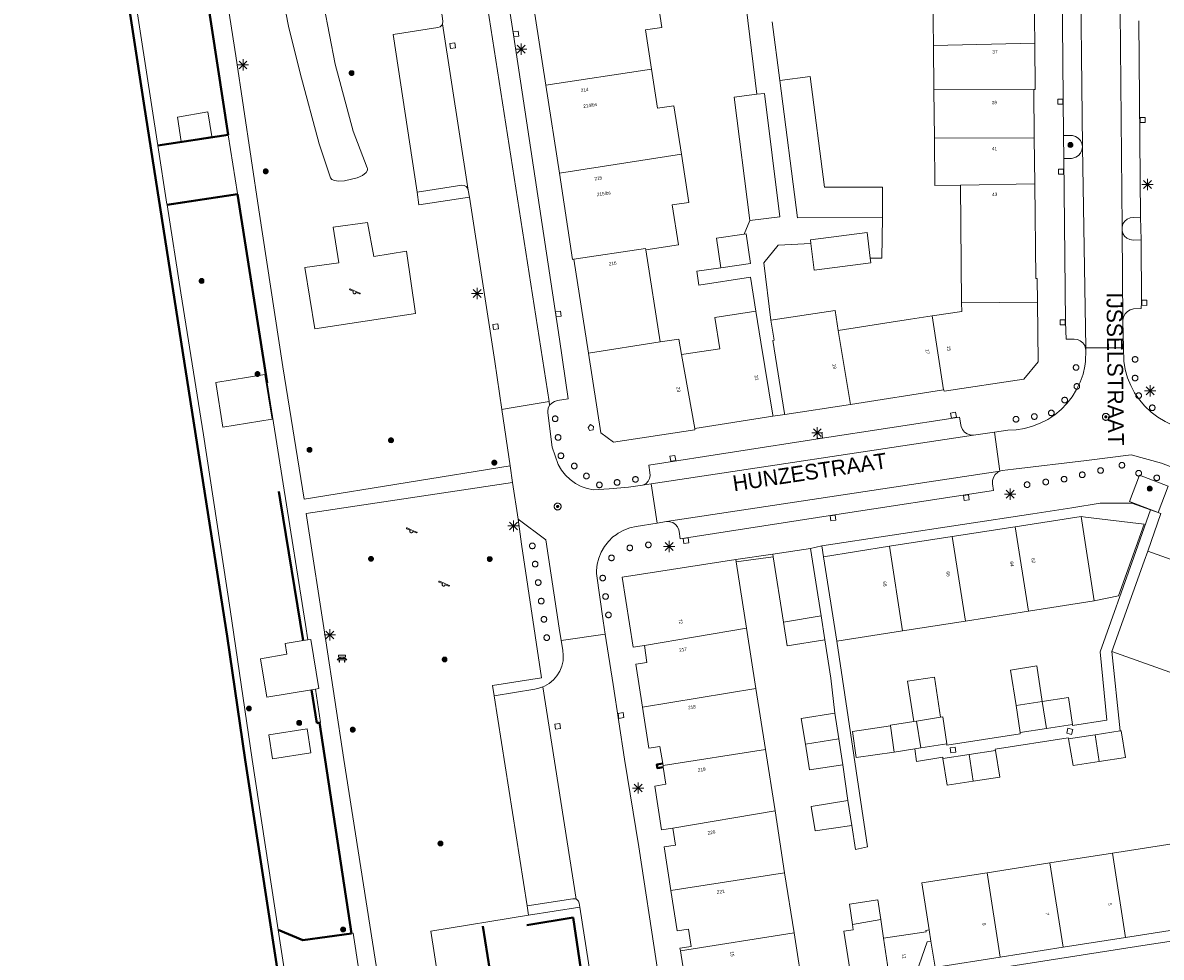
# Model space of a CAD drawing. Header units: metres. Extents: x 135779 to 137489, y 452643 to 455118.
# Tile 118 of 256: x 136074 to 136175, y 453581 to 453664. Entities that reach past the tile are written whole.
import ezdxf
from ezdxf.enums import TextEntityAlignment as Align

# ---------------------------------------------------------------- set-up
doc = ezdxf.new("R2010")
doc.units = ezdxf.units.M
doc.linetypes.add('DGN_Style_3', pattern=[78.572352, 56.123108, -22.449243])
doc.linetypes.add('DGN_Style_4', pattern=[89.853097, 44.898487, -22.449243, 0.056123, -22.449243])
for name, color, linetype, lineweight in [('KTop_BTD_Groenvoorziening', 62, 'Continuous', 13), ('KTop_BTD_Groenvoorziening_gras- en kruidachtigen', 62, 'Continuous', 13), ('KTop_NAR_Huisnummer (t)', 7, 'Continuous', 13), ('KTop_NAR_Huisnummer tijdelijk (t)', 7, 'Continuous', 13), ('KTop_OBW_Overig Plus', 1, 'Continuous', 13), ('KTop_ORL_Weg_Straatnaam (t)', 7, 'Continuous', 13), ('KTop_OTD_Open verharding', 15, 'Continuous', 13), ('KTop_PAL_Afsluitpaal', 222, 'Continuous', 13), ('KTop_PAL_Lichtmast', 40, 'Continuous', 13), ('KTop_PND_Grondvlaksituatie van BAG-pand [tachy]', 1, 'Continuous', 13), ('KTop_PND_Pandscheiding', 40, 'Continuous', 13), ('KTop_PUT_Brandkraan of -put', 1, 'Continuous', 13), ('KTop_PUT_Inspectie- of rioolput', 15, 'Continuous', 13), ('KTop_PUT_Kolk', 15, 'Continuous', 13), ('KTop_SHD_Damwand (l)', 1, 'Continuous', 40), ('KTop_SHD_Hek (l)', 15, 'DGN_Style_4', 40), ('KTop_SHD_Kademuur', 16, 'Continuous', 13), ('KTop_SHD_Muur', 15, 'Continuous', 13), ('KTop_SHD_Muur (l)', 15, 'Continuous', 40), ('KTop_STM_Bank', 40, 'Continuous', 13), ('KTop_STM_Speelvoorziening', 40, 'Continuous', 13), ('KTop_VGO_Boom', 92, 'Continuous', 13), ('KTop_VGO_Haag (l)', 92, 'DGN_Style_3', 40), ('KTop_WGD_Parkeervlak', 251, 'Continuous', 13), ('KTop_WGD_Rijbaan_Lokale weg', 251, 'Continuous', 13), ('KTop_WGD_Rijbaan_Lokale weg_verkeersdrempel', 40, 'Continuous', 13), ('KTop_WGD_Voetpad', 251, 'Continuous', 13), ('KTop_WGD_Voetpad_achterpad', 251, 'Continuous', 13)]:
    doc.layers.add(name, color=color, linetype=linetype, lineweight=lineweight)
doc.styles.add('Style-ROVU', font='ROVU.shx')
doc.styles.add('Style-ROVUCURSIEF', font='ROVUCURSIEF.shx')

# ---------------------------------------------------------------- blocks, each defined once
blk = doc.blocks.new('PAL_Lichtmast')
at = {"layer": 'KTop_PAL_Lichtmast'}
for p, q in [((-0.35, -0.35), (0.35, 0.35)), ((0.35, -0.35), (-0.35, 0.35)), ((0, -0.5), (0, 0.5)), ((-0.5, 0), (0.5, 0))]:
    blk.add_line(p, q, dxfattribs=at)
blk = doc.blocks.new('PAL_Afsluitpaal')
at = {"layer": 'KTop_PAL_Afsluitpaal', "flags": 128}
blk.add_lwpolyline([(0.25, 0), (0.25, 0.03), (0.24, 0.05), (0.24, 0.08), (0.23, 0.1), (0.22, 0.13), (0.2, 0.15), (0.19, 0.17), (0.17, 0.19), (0.15, 0.2), (0.12, 0.22), (0.1, 0.23), (0.08, 0.24), (0.05, 0.24), (0.03, 0.25), (0, 0.25), (-0.03, 0.25), (-0.05, 0.24), (-0.08, 0.24), (-0.1, 0.23), (-0.13, 0.22), (-0.15, 0.2), (-0.17, 0.19), (-0.19, 0.17), (-0.2, 0.15), (-0.22, 0.12), (-0.23, 0.1), (-0.24, 0.08), (-0.24, 0.05), (-0.25, 0.03), (-0.25, 0), (-0.25, -0.03), (-0.24, -0.05), (-0.24, -0.08), (-0.23, -0.1), (-0.22, -0.13), (-0.2, -0.15), (-0.19, -0.17), (-0.17, -0.19), (-0.15, -0.2), (-0.12, -0.22), (-0.1, -0.23), (-0.08, -0.24), (-0.05, -0.24), (-0.03, -0.25), (0, -0.25), (0.03, -0.25), (0.05, -0.24), (0.08, -0.24), (0.1, -0.23), (0.13, -0.22), (0.15, -0.2), (0.17, -0.19), (0.19, -0.17), (0.2, -0.15), (0.22, -0.12), (0.23, -0.1), (0.24, -0.08), (0.24, -0.05), (0.25, -0.03), (0.25, 0)], dxfattribs=at)
blk = doc.blocks.new('PUT_Brandkraan_of_-put')
at = {"layer": 'KTop_PUT_Brandkraan of -put'}
for p, q in [((-0.25, 0.03), (0, 0.25)), ((-0.16, -0.25), (-0.25, 0.03)), ((0, 0.25), (0.25, 0.03)), ((0.25, 0.03), (0.16, -0.25)), ((0.16, -0.25), (-0.16, -0.25))]:
    blk.add_line(p, q, dxfattribs=at)
blk = doc.blocks.new('PUT_Inspectie-_of_rioolput')
at = {"layer": 'KTop_PUT_Inspectie- of rioolput', "flags": 128}
for points in [[(0.31, 0), (0.31, 0.03), (0.3, 0.06), (0.29, 0.1), (0.28, 0.13), (0.27, 0.15), (0.25, 0.18), (0.23, 0.21), (0.21, 0.23), (0.18, 0.25), (0.15, 0.27), (0.13, 0.28), (0.1, 0.29), (0.06, 0.3), (0.03, 0.31), (0, 0.31), (-0.03, 0.31), (-0.06, 0.3), (-0.1, 0.29), (-0.13, 0.28), (-0.16, 0.27), (-0.18, 0.25), (-0.21, 0.23), (-0.23, 0.21), (-0.25, 0.18), (-0.27, 0.15), (-0.28, 0.13), (-0.29, 0.1), (-0.3, 0.06), (-0.31, 0.03), (-0.31, 0), (-0.31, -0.03), (-0.3, -0.06), (-0.29, -0.1), (-0.28, -0.13), (-0.27, -0.16), (-0.25, -0.18), (-0.23, -0.21), (-0.21, -0.23), (-0.18, -0.25), (-0.15, -0.27), (-0.13, -0.28), (-0.1, -0.29), (-0.06, -0.3), (-0.03, -0.31), (0, -0.31), (0.03, -0.31), (0.06, -0.3), (0.1, -0.29), (0.13, -0.28), (0.15, -0.27), (0.18, -0.25), (0.21, -0.23), (0.23, -0.21), (0.25, -0.18), (0.27, -0.15), (0.28, -0.13), (0.29, -0.1), (0.3, -0.06), (0.31, -0.03), (0.31, 0)], [(0.1, 0), (0.09, 0.01), (0.09, 0.02), (0.09, 0.03), (0.09, 0.04), (0.08, 0.05), (0.08, 0.06), (0.07, 0.06), (0.06, 0.07), (0.06, 0.08), (0.05, 0.08), (0.04, 0.09), (0.03, 0.09), (0.02, 0.09), (0.01, 0.09), (0, 0.09), (-0.01, 0.09), (-0.02, 0.09), (-0.03, 0.09), (-0.04, 0.09), (-0.05, 0.08), (-0.06, 0.08), (-0.06, 0.07), (-0.07, 0.06), (-0.08, 0.06), (-0.08, 0.05), (-0.09, 0.04), (-0.09, 0.03), (-0.09, 0.02), (-0.09, 0.01), (-0.09, 0), (-0.09, -0.01), (-0.09, -0.02), (-0.09, -0.03), (-0.09, -0.04), (-0.08, -0.05), (-0.08, -0.06), (-0.07, -0.06), (-0.06, -0.07), (-0.06, -0.08), (-0.05, -0.08), (-0.04, -0.09), (-0.03, -0.09), (-0.02, -0.09), (-0.01, -0.09), (0, -0.09), (0.01, -0.09), (0.02, -0.09), (0.03, -0.09), (0.04, -0.09), (0.05, -0.08), (0.06, -0.08), (0.06, -0.07), (0.07, -0.06), (0.08, -0.06), (0.08, -0.05), (0.09, -0.04), (0.09, -0.03), (0.09, -0.02), (0.09, -0.01), (0.1, 0)], [(0.04, 0), (0.03, 0), (0.03, 0.01), (0.03, 0.01), (0.03, 0.01), (0.03, 0.02), (0.03, 0.02), (0.03, 0.02), (0.02, 0.03), (0.02, 0.03), (0.02, 0.03), (0.01, 0.03), (0.01, 0.03), (0.01, 0.03), (0, 0.03), (0, 0.03), (0, 0.03), (-0.01, 0.03), (-0.01, 0.03), (-0.01, 0.03), (-0.02, 0.03), (-0.02, 0.03), (-0.02, 0.03), (-0.03, 0.02), (-0.03, 0.02), (-0.03, 0.02), (-0.03, 0.01), (-0.03, 0.01), (-0.03, 0.01), (-0.03, 0), (-0.03, 0), (-0.03, 0), (-0.03, -0.01), (-0.03, -0.01), (-0.03, -0.01), (-0.03, -0.02), (-0.03, -0.02), (-0.03, -0.02), (-0.02, -0.03), (-0.02, -0.03), (-0.02, -0.03), (-0.01, -0.03), (-0.01, -0.03), (-0.01, -0.03), (0, -0.03), (0, -0.03), (0, -0.03), (0.01, -0.03), (0.01, -0.03), (0.01, -0.03), (0.02, -0.03), (0.02, -0.03), (0.02, -0.03), (0.03, -0.02), (0.03, -0.02), (0.03, -0.02), (0.03, -0.01), (0.03, -0.01), (0.03, -0.01), (0.03, 0), (0.04, 0)], [(0.01, 0.02), (0.01, 0.02), (0.01, 0.02), (0, 0.02), (0, 0.02), (0, 0.02), (0, 0.02), (-0.01, 0.02), (-0.01, 0.02), (-0.01, 0.02), (-0.01, 0.02), (-0.01, 0.02), (-0.02, 0.02), (-0.02, 0.01), (-0.02, 0.01), (-0.02, 0.01), (-0.02, 0.01), (-0.02, 0.01), (-0.02, 0), (-0.02, 0), (-0.02, 0), (-0.02, 0), (-0.02, -0.01), (-0.02, -0.01), (-0.02, -0.01), (-0.02, -0.01), (-0.02, -0.01), (-0.02, -0.02), (-0.01, -0.02), (-0.01, -0.02), (-0.01, -0.02), (-0.01, -0.02), (-0.01, -0.02), (0, -0.02), (0, -0.02), (0, -0.02), (0, -0.02), (0.01, -0.02), (0.01, -0.02), (0.01, -0.02), (0.01, -0.02), (0.01, -0.02), (0.02, -0.02), (0.02, -0.01), (0.02, -0.01), (0.02, -0.01), (0.02, -0.01), (0.02, -0.01), (0.02, 0), (0.02, 0), (0.02, 0), (0.02, 0), (0.02, 0.01), (0.02, 0.01), (0.02, 0.01), (0.02, 0.01), (0.02, 0.01), (0.02, 0.02), (0.01, 0.02), (0.01, 0.02), (0.01, 0.02)]]:
    blk.add_lwpolyline(points, dxfattribs=at)
blk = doc.blocks.new('PUT_Kolk')
at = {"layer": 'KTop_PUT_Kolk', "flags": 128}
blk.add_lwpolyline([(0.22, -0.23), (0.22, 0.22), (-0.23, 0.22), (-0.23, -0.23), (0.22, -0.23)], dxfattribs=at)
blk = doc.blocks.new('STM_Speelvoorziening')
at = {"layer": 'KTop_STM_Speelvoorziening'}
for p, q in [((-0.46, 0.22), (-0.45, 0.23)), ((-0.46, 0.21), (-0.46, 0.22)), ((-0.46, 0.22), (-0.46, 0.22)), ((-0.45, 0.2), (-0.46, 0.21)), ((-0.46, 0.21), (-0.46, 0.21)), ((-0.46, 0.21), (-0.46, 0.21)), ((-0.45, 0.23), (-0.45, 0.24)), ((-0.45, 0.24), (-0.45, 0.24)), ((-0.45, 0.24), (-0.44, 0.24)), ((-0.45, 0.23), (-0.45, 0.23)), ((-0.45, 0.23), (-0.45, 0.23)), ((-0.45, 0.19), (-0.45, 0.2)), ((-0.45, 0.2), (-0.45, 0.2)), ((-0.44, 0.18), (-0.45, 0.19)), ((-0.45, 0.19), (-0.45, 0.19)), ((-0.45, 0.19), (-0.45, 0.19)), ((-0.44, 0.24), (-0.44, 0.25)), ((-0.44, 0.25), (-0.44, 0.25)), ((-0.44, 0.25), (-0.43, 0.25)), ((-0.43, 0.18), (-0.44, 0.18)), ((-0.44, 0.18), (-0.44, 0.18)), ((-0.44, 0.18), (-0.44, 0.18)), ((-0.43, 0.25), (-0.43, 0.25)), ((-0.43, 0.25), (-0.42, 0.25)), ((-0.11, 0.04), (-0.43, 0.18)), ((-0.42, 0.25), (-0.42, 0.25)), ((-0.42, 0.25), (-0.42, 0.25)), ((-0.42, 0.25), (-0.41, 0.25)), ((-0.41, 0.25), (-0.41, 0.25)), ((-0.41, 0.25), (-0.4, 0.25)), ((-0.4, 0.25), (-0.4, 0.25)), ((-0.4, 0.25), (0.03, 0.07)), ((-0.14, 0.01), (-0.13, 0.02)), ((-0.14, -0.01), (-0.14, 0.01)), ((-0.13, 0.02), (-0.12, 0.03)), ((-0.12, 0.03), (-0.11, 0.04)), ((-0.11, 0.04), (-0.11, 0.04)), ((0.03, 0.07), (0.46, -0.11)), ((-0.15, -0.03), (-0.14, -0.02)), ((-0.15, -0.05), (-0.15, -0.03)), ((-0.15, -0.06), (-0.15, -0.05)), ((-0.14, -0.07), (-0.15, -0.06)), ((-0.14, -0.02), (-0.14, -0.01)), ((-0.14, -0.09), (-0.14, -0.07)), ((-0.14, -0.1), (-0.14, -0.09)), ((-0.13, -0.11), (-0.14, -0.1)), ((-0.12, -0.12), (-0.13, -0.11)), ((-0.11, -0.13), (-0.12, -0.12)), ((-0.1, -0.14), (-0.11, -0.13)), ((-0.09, -0.15), (-0.1, -0.14)), ((-0.08, -0.16), (-0.09, -0.15)), ((-0.07, -0.16), (-0.08, -0.16)), ((-0.06, -0.17), (-0.07, -0.16)), ((-0.04, -0.17), (-0.06, -0.17)), ((-0.03, -0.17), (-0.04, -0.17)), ((-0.02, -0.18), (-0.03, -0.17)), ((0, -0.17), (-0.02, -0.18)), ((0.01, -0.17), (0, -0.17)), ((0.02, -0.17), (0.01, -0.17)), ((0.03, -0.16), (0.02, -0.17)), ((0.05, -0.16), (0.03, -0.16)), ((0.06, -0.15), (0.05, -0.16)), ((0.07, -0.14), (0.06, -0.15)), ((0.08, -0.13), (0.07, -0.14)), ((0.09, -0.12), (0.08, -0.13)), ((0.1, -0.1), (0.09, -0.11)), ((0.09, -0.11), (0.09, -0.12)), ((0.11, -0.07), (0.1, -0.09)), ((0.1, -0.09), (0.1, -0.1)), ((0.43, -0.18), (0.11, -0.05)), ((0.11, -0.05), (0.11, -0.06)), ((0.11, -0.06), (0.11, -0.07)), ((0.44, -0.18), (0.43, -0.18)), ((0.45, -0.18), (0.44, -0.18)), ((0.44, -0.18), (0.44, -0.18)), ((0.46, -0.18), (0.45, -0.18)), ((0.45, -0.18), (0.45, -0.18)), ((0.46, -0.11), (0.47, -0.11)), ((0.47, -0.18), (0.46, -0.18)), ((0.46, -0.18), (0.46, -0.18)), ((0.46, -0.18), (0.46, -0.18)), ((0.47, -0.11), (0.47, -0.11)), ((0.47, -0.11), (0.47, -0.11)), ((0.47, -0.11), (0.48, -0.12)), ((0.48, -0.17), (0.47, -0.17)), ((0.47, -0.17), (0.47, -0.17)), ((0.47, -0.17), (0.47, -0.18)), ((0.48, -0.12), (0.48, -0.12)), ((0.48, -0.12), (0.48, -0.12)), ((0.48, -0.12), (0.48, -0.13)), ((0.48, -0.13), (0.48, -0.13)), ((0.48, -0.13), (0.49, -0.13)), ((0.49, -0.15), (0.48, -0.15)), ((0.48, -0.15), (0.48, -0.16)), ((0.48, -0.16), (0.48, -0.16)), ((0.48, -0.16), (0.48, -0.16)), ((0.48, -0.16), (0.48, -0.17)), ((0.49, -0.13), (0.49, -0.14)), ((0.49, -0.14), (0.49, -0.14)), ((0.49, -0.14), (0.49, -0.15)), ((0.49, -0.15), (0.49, -0.15))]:
    blk.add_line(p, q, dxfattribs=at)
blk = doc.blocks.new('STM_Bank')
at = {"layer": 'KTop_STM_Bank'}
for p, q in [((-0.42, -0.09), (-0.3, 0.02)), ((-0.3, 0.31), (0.3, 0.31)), ((-0.3, 0.14), (-0.3, 0.31)), ((-0.2, 0.14), (-0.3, 0.14)), ((-0.3, 0.02), (-0.2, 0.02)), ((-0.2, 0.02), (-0.2, 0.14)), ((0.16, 0.14), (-0.15, 0.14)), ((-0.15, 0.14), (-0.15, 0.02)), ((-0.15, 0.02), (0.16, 0.02)), ((0.16, 0.02), (0.16, 0.14)), ((0.3, 0.14), (0.2, 0.14)), ((0.2, 0.14), (0.2, 0.02)), ((0.2, 0.02), (0.3, 0.02)), ((0.3, 0.31), (0.3, 0.14)), ((0.3, 0.02), (0.42, -0.09)), ((-0.26, -0.09), (-0.42, -0.09)), ((-0.26, -0.31), (-0.26, -0.09)), ((-0.21, -0.31), (-0.26, -0.31)), ((0.22, -0.09), (-0.21, -0.09)), ((-0.21, -0.09), (-0.21, -0.31)), ((0.22, -0.31), (0.22, -0.09)), ((0.26, -0.31), (0.22, -0.31)), ((0.42, -0.09), (0.26, -0.09)), ((0.26, -0.09), (0.26, -0.31))]:
    blk.add_line(p, q, dxfattribs=at)
blk = doc.blocks.new('VGO_Boom')
at = {"layer": 'KTop_VGO_Boom', "flags": 128}
for points in [[(0.21, 0), (0.21, 0.02), (0.21, 0.04), (0.2, 0.07), (0.2, 0.09), (0.19, 0.11), (0.17, 0.13), (0.16, 0.14), (0.14, 0.16), (0.13, 0.17), (0.11, 0.19), (0.09, 0.2), (0.07, 0.2), (0.04, 0.21), (0.02, 0.21), (0, 0.21), (-0.02, 0.21), (-0.05, 0.21), (-0.07, 0.2), (-0.09, 0.2), (-0.11, 0.19), (-0.13, 0.17), (-0.14, 0.16), (-0.16, 0.14), (-0.17, 0.13), (-0.19, 0.11), (-0.2, 0.09), (-0.2, 0.07), (-0.21, 0.04), (-0.21, 0.02), (-0.22, 0), (-0.21, -0.02), (-0.21, -0.05), (-0.2, -0.07), (-0.2, -0.09), (-0.19, -0.11), (-0.17, -0.13), (-0.16, -0.14), (-0.14, -0.16), (-0.13, -0.17), (-0.11, -0.19), (-0.09, -0.2), (-0.07, -0.2), (-0.05, -0.21), (-0.02, -0.21), (0, -0.22), (0.02, -0.21), (0.04, -0.21), (0.07, -0.2), (0.09, -0.2), (0.11, -0.19), (0.13, -0.17), (0.14, -0.16), (0.16, -0.14), (0.17, -0.13), (0.19, -0.11), (0.2, -0.09), (0.2, -0.07), (0.21, -0.05), (0.21, -0.02), (0.21, 0)], [(0.15, 0), (0.15, 0.02), (0.15, 0.03), (0.15, 0.05), (0.14, 0.06), (0.13, 0.08), (0.13, 0.09), (0.12, 0.1), (0.1, 0.12), (0.09, 0.13), (0.08, 0.13), (0.06, 0.14), (0.05, 0.15), (0.03, 0.15), (0.02, 0.15), (0, 0.15), (-0.02, 0.15), (-0.03, 0.15), (-0.05, 0.15), (-0.06, 0.14), (-0.08, 0.13), (-0.09, 0.13), (-0.1, 0.12), (-0.12, 0.1), (-0.13, 0.09), (-0.13, 0.08), (-0.14, 0.06), (-0.15, 0.05), (-0.15, 0.03), (-0.15, 0.02), (-0.16, 0), (-0.15, -0.02), (-0.15, -0.03), (-0.15, -0.05), (-0.14, -0.06), (-0.13, -0.08), (-0.13, -0.09), (-0.12, -0.1), (-0.1, -0.12), (-0.09, -0.13), (-0.08, -0.13), (-0.06, -0.14), (-0.05, -0.15), (-0.03, -0.15), (-0.02, -0.15), (0, -0.16), (0.02, -0.15), (0.03, -0.15), (0.05, -0.15), (0.06, -0.14), (0.08, -0.13), (0.09, -0.13), (0.1, -0.12), (0.12, -0.1), (0.13, -0.09), (0.13, -0.08), (0.14, -0.06), (0.15, -0.05), (0.15, -0.03), (0.15, -0.02), (0.15, 0)], [(0.1, 0), (0.09, 0.01), (0.09, 0.02), (0.09, 0.03), (0.09, 0.04), (0.08, 0.05), (0.08, 0.06), (0.07, 0.06), (0.06, 0.07), (0.06, 0.08), (0.05, 0.08), (0.04, 0.09), (0.03, 0.09), (0.02, 0.09), (0.01, 0.09), (0, 0.09), (-0.01, 0.09), (-0.02, 0.09), (-0.03, 0.09), (-0.04, 0.09), (-0.05, 0.08), (-0.06, 0.08), (-0.06, 0.07), (-0.07, 0.06), (-0.08, 0.06), (-0.08, 0.05), (-0.09, 0.04), (-0.09, 0.03), (-0.09, 0.02), (-0.09, 0.01), (-0.1, 0), (-0.09, -0.01), (-0.09, -0.02), (-0.09, -0.03), (-0.09, -0.04), (-0.08, -0.05), (-0.08, -0.06), (-0.07, -0.06), (-0.06, -0.07), (-0.06, -0.08), (-0.05, -0.08), (-0.04, -0.09), (-0.03, -0.09), (-0.02, -0.09), (-0.01, -0.09), (0, -0.1), (0.01, -0.09), (0.02, -0.09), (0.03, -0.09), (0.04, -0.09), (0.05, -0.08), (0.06, -0.08), (0.06, -0.07), (0.07, -0.06), (0.08, -0.06), (0.08, -0.05), (0.09, -0.04), (0.09, -0.03), (0.09, -0.02), (0.09, -0.01), (0.1, 0)], [(0.04, 0), (0.03, 0), (0.03, 0.01), (0.03, 0.01), (0.03, 0.01), (0.03, 0.02), (0.03, 0.02), (0.03, 0.02), (0.02, 0.03), (0.02, 0.03), (0.02, 0.03), (0.01, 0.03), (0.01, 0.03), (0.01, 0.03), (0, 0.03), (0, 0.03), (0, 0.03), (-0.01, 0.03), (-0.01, 0.03), (-0.01, 0.03), (-0.02, 0.03), (-0.02, 0.03), (-0.02, 0.03), (-0.03, 0.02), (-0.03, 0.02), (-0.03, 0.02), (-0.03, 0.01), (-0.03, 0.01), (-0.03, 0.01), (-0.04, 0), (-0.04, 0), (-0.04, 0), (-0.03, -0.01), (-0.03, -0.01), (-0.03, -0.01), (-0.03, -0.02), (-0.03, -0.02), (-0.03, -0.02), (-0.02, -0.03), (-0.02, -0.03), (-0.02, -0.03), (-0.01, -0.03), (-0.01, -0.03), (-0.01, -0.03), (0, -0.04), (0, -0.04), (0, -0.04), (0.01, -0.03), (0.01, -0.03), (0.01, -0.03), (0.02, -0.03), (0.02, -0.03), (0.02, -0.03), (0.03, -0.02), (0.03, -0.02), (0.03, -0.02), (0.03, -0.01), (0.03, -0.01), (0.03, -0.01), (0.03, 0), (0.04, 0)]]:
    blk.add_lwpolyline(points, dxfattribs=at)

msp = doc.modelspace()

# ---------------------------------------------------------------- linework, layer by layer
at = {"layer": 'KTop_BTD_Groenvoorziening', "flags": 128}
for points in [[(136095.21, 453674.03), (136097.25, 453663.5)], [(136097.25, 453663.5), (136098.28, 453659.31), (136099.99, 453653.05), (136101, 453650), (136101.12, 453649.87), (136101.35, 453649.77), (136101.71, 453649.72), (136102.24, 453649.76), (136103.35, 453650.01), (136103.84, 453650.23), (136104.16, 453650.5), (136104.27, 453650.7), (136104.28, 453650.83), (136104.24, 453650.91), (136103.02, 453654.15), (136101.41, 453660.12), (136098.9, 453673.2)], [(136091.9, 453653.84), (136085.64, 453652.88)], [(136086.45, 453647.66), (136092.71, 453648.62)]]:
    msp.add_lwpolyline(points, dxfattribs=at)
at = {"layer": 'KTop_BTD_Groenvoorziening_gras- en kruidachtigen', "flags": 128}
msp.add_lwpolyline([(136118.61, 453584.45), (136109.9, 453583.03), (136113.05, 453562.75), (136113.05, 453562.74)], dxfattribs=at)
at = {"layer": 'KTop_OBW_Overig Plus', "flags": 128}
for points in [[(136087.37, 453655.42), (136087.72, 453653.24), (136090.44, 453653.68), (136090.08, 453655.87), (136087.37, 453655.42)], [(136091.43, 453627.84), (136095.79, 453628.55), (136095.14, 453632.52), (136090.78, 453631.81), (136091.43, 453627.84)], [(136098.98, 453608.94), (136098.57, 453608.87), (136096.96, 453608.61), (136097.12, 453607.65), (136094.76, 453607.26), (136095.33, 453603.85), (136099.29, 453604.5), (136099.65, 453604.56)], [(136099.65, 453604.56), (136099.96, 453604.61), (136099.24, 453608.98), (136098.98, 453608.94)], [(136155.25, 453602.05), (136154.69, 453605.62), (136152.29, 453605.25), (136152.85, 453601.67)], [(136164.28, 453603.45), (136163.79, 453606.61), (136161.46, 453606.24), (136161.95, 453603.09)], [(136150.79, 453601.28), (136147.41, 453600.79), (136147.74, 453598.47), (136151.13, 453598.96)]]:
    msp.add_lwpolyline(points, dxfattribs=at)
at = {"layer": 'KTop_OTD_Open verharding', "flags": 128}
msp.add_lwpolyline([(136098.72, 453642.05), (136101.73, 453642.46), (136101.22, 453645.63), (136104.29, 453646.04), (136104.85, 453643.03), (136107.74, 453643.49), (136108.54, 453637.94), (136099.59, 453636.6), (136098.72, 453642.05)], dxfattribs=at)
at = {"layer": 'KTop_PND_Grondvlaksituatie van BAG-pand [tachy]', "flags": 128}
for points in [[(136129.54, 453659.68), (136129.01, 453663.17), (136130.46, 453663.39), (136129.78, 453667.93)], [(136118.9, 453666.3), (136120.14, 453658.26)], [(136154.56, 453665.97), (136154.61, 453661.77)], [(136163.61, 453661.99), (136163.58, 453666.16), (136162.02, 453666.15)], [(136154.61, 453661.77), (136154.65, 453657.84)], [(136163.53, 453657.86), (136163.64, 453657.86), (136163.61, 453661.99)], [(136132.19, 453652.12), (136131.53, 453656.42), (136130.06, 453656.2), (136129.54, 453659.68)], [(136120.14, 453658.26), (136121.34, 453650.44)], [(136150.08, 453646.49), (136150.07, 453649.19), (136144.93, 453649.18), (136143.65, 453659.03), (136140.94, 453658.68)], [(136140.94, 453658.68), (136142.53, 453646.47), (136150.08, 453646.49)], [(136138.91, 453657.44), (136136.9, 453657.19), (136138.29, 453646.21)], [(136138.29, 453646.21), (136140.96, 453646.54), (136139.57, 453657.52), (136138.91, 453657.44)], [(136154.65, 453657.84), (136154.7, 453653.55)], [(136163.58, 453653.56), (136163.53, 453657.86)], [(136154.7, 453653.55), (136154.74, 453649.34), (136157.01, 453649.37)], [(136163.62, 453649.48), (136163.58, 453653.56)], [(136129.03, 453643.62), (136131.94, 453644.07), (136131.37, 453647.6), (136132.86, 453647.82), (136132.19, 453652.12)], [(136121.34, 453650.44), (136122.52, 453642.76), (136122.63, 453642.78)], [(136157.01, 453649.37), (136157.11, 453638.89)], [(136163.86, 453638.97), (136163.83, 453641.05), (136163.72, 453641.05), (136163.62, 453649.48)], [(136148.99, 453642.86), (136148.7, 453645.14), (136143.67, 453644.49), (136143.71, 453644.16)], [(136137.78, 453645.01), (136135.33, 453644.66), (136135.71, 453642.02)], [(136135.71, 453642.02), (136138.33, 453642.4), (136137.95, 453645.03), (136137.78, 453645.01)], [(136143.71, 453644.16), (136144.01, 453641.8), (136149.04, 453642.45), (136148.99, 453642.86)], [(136130.3, 453635.42), (136129.03, 453643.62)], [(136122.63, 453642.78), (136123.93, 453634.43)], [(136138.82, 453638.17), (136135.18, 453637.6), (136135.62, 453634.82), (136132.19, 453634.3)], [(136140.33, 453628.81), (136140.32, 453628.91), (136139.27, 453635.4), (136138.82, 453638.17)], [(136146.15, 453636.45), (136145.87, 453638.23), (136140.15, 453637.36)], [(136157.11, 453638.89), (136157.12, 453638.14), (136154.48, 453637.73)], [(136155.51, 453631.15), (136155.54, 453631.15), (136155.56, 453631.05), (136162.66, 453632.1), (136163.91, 453633.64), (136163.86, 453638.97)], [(136140.15, 453637.36), (136140.45, 453635.57), (136140.33, 453635.56), (136141.37, 453629.07), (136141.38, 453628.97)], [(136154.48, 453637.73), (136152.56, 453637.44), (136150.84, 453637.17), (136146.15, 453636.45)], [(136132.19, 453634.3), (136131.97, 453635.66), (136130.3, 453635.42)], [(136123.93, 453634.43), (136125.02, 453627.35), (136126.16, 453626.5), (136133.39, 453627.62), (136133.38, 453627.73)], [(136147.24, 453629.87), (136155.51, 453631.15)], [(136141.38, 453628.97), (136147.24, 453629.87)], [(136133.38, 453627.73), (136140.33, 453628.81)], [(136167.73, 453619.89), (136167.73, 453619.91), (136161.87, 453618.99)], [(136168.9, 453612.4), (136171.07, 453612.86), (136173.34, 453619.22), (136168.13, 453619.85), (136167.73, 453619.89)], [(136161.87, 453618.99), (136156.28, 453618.12)], [(136156.28, 453618.12), (136150.69, 453617.25)], [(136143.67, 453617.05), (136140.32, 453616.54)], [(136144.61, 453611.07), (136143.67, 453617.05)], [(136150.69, 453617.25), (136144.84, 453616.33)], [(136173.67, 453616.83), (136173.35, 453615.93), (136170.48, 453607.89)], [(136186.4, 453615.28), (136181.95, 453614.82), (136181.65, 453613.98), (136173.67, 453616.83)], [(136137.03, 453616.08), (136126.94, 453614.52), (136127.91, 453608.29), (136128.9, 453608.43)], [(136137.03, 453616.08), (136137.06, 453615.86)], [(136137.98, 453609.96), (136137.06, 453615.86)], [(136140.35, 453616.33), (136140.32, 453616.54)], [(136140.35, 453616.33), (136141.26, 453610.51)], [(136144.84, 453616.33), (136146.01, 453608.82)], [(136163.05, 453611.49), (136168.9, 453612.4)], [(136144.94, 453608.93), (136144.61, 453611.07)], [(136157.46, 453610.61), (136163.05, 453611.49)], [(136138.82, 453604.6), (136137.98, 453609.96)], [(136141.26, 453610.51), (136141.59, 453608.41), (136144.94, 453608.93)], [(136146.01, 453608.82), (136151.87, 453609.74)], [(136151.87, 453609.74), (136157.46, 453610.61)], [(136128.9, 453608.43), (136129.13, 453606.93), (136128.14, 453606.78), (136128.74, 453602.95)], [(136170.48, 453607.89), (136182.11, 453603.74), (136181.08, 453600.85)], [(136139.66, 453599.18), (136138.82, 453604.6)], [(136166.97, 453601.41), (136166.62, 453603.82), (136164.28, 453603.45)], [(136128.74, 453602.95), (136129.31, 453599.29), (136130.29, 453599.45), (136130.53, 453597.93)], [(136164.28, 453603.45), (136161.95, 453603.09)], [(136161.95, 453603.09), (136162.31, 453600.69)], [(136145.83, 453602.41), (136142.86, 453601.94), (136143.22, 453599.65)], [(136146.19, 453600.13), (136145.83, 453602.41)], [(136152.85, 453601.67), (136150.78, 453601.35), (136150.79, 453601.28)], [(136153.11, 453601.71), (136152.85, 453601.67)], [(136155.25, 453602.05), (136153.11, 453601.71)], [(136155.79, 453599.68), (136155.43, 453602.08), (136155.25, 453602.05)], [(136095.51, 453600.49), (136095.84, 453598.37), (136099.25, 453598.89), (136098.92, 453601.02), (136095.51, 453600.49)], [(136150.79, 453601.28), (136151.13, 453598.96)], [(136162.31, 453600.69), (136164.66, 453601.06)], [(136164.66, 453601.06), (136166.97, 453601.41)], [(136171.2, 453600.84), (136168.98, 453600.49)], [(136169.35, 453598.12), (136171.68, 453598.48), (136171.31, 453600.85), (136171.2, 453600.84)], [(136143.22, 453599.65), (136143.59, 453597.37), (136146.55, 453597.83)], [(136146.55, 453597.83), (136146.19, 453600.13)], [(136153.48, 453599.32), (136155.79, 453599.68)], [(136168.98, 453600.49), (136166.62, 453600.12)], [(136166.62, 453600.12), (136167.02, 453597.75), (136169.35, 453598.12)], [(136140.52, 453593.72), (136139.66, 453599.18)], [(136151.13, 453598.96), (136152.94, 453599.24)], [(136152.94, 453599.24), (136153.48, 453599.32)], [(136157.78, 453598.75), (136155.45, 453598.39)], [(136160.12, 453599.11), (136157.78, 453598.75)], [(136158.15, 453596.37), (136160.51, 453596.74), (136160.12, 453599.11)], [(136130.58, 453597.61), (136130.82, 453596.09), (136129.83, 453595.93), (136130.43, 453592.04), (136131.42, 453592.19)], [(136130.56, 453597.76), (136130.53, 453597.93)], [(136130.58, 453597.61), (136130.56, 453597.76)], [(136155.45, 453598.39), (136155.83, 453596.01), (136158.15, 453596.37)], [(136147.01, 453594.64), (136143.74, 453594.13), (136144.08, 453591.94), (136147.35, 453592.44)], [(136147.35, 453592.44), (136147.01, 453594.64)], [(136141.37, 453588.23), (136140.52, 453593.72)], [(136131.42, 453592.19), (136131.66, 453590.67), (136130.67, 453590.52), (136131.27, 453586.66)], [(136176.39, 453590.88), (136170.53, 453589.97)], [(136170.53, 453589.97), (136164.97, 453589.1)], [(136164.97, 453589.1), (136159.38, 453588.23)], [(136142.21, 453582.87), (136141.37, 453588.23)], [(136159.38, 453588.23), (136153.58, 453587.33), (136154.23, 453583.14)], [(136131.27, 453586.66), (136131.83, 453583.05), (136132.82, 453583.2), (136133.06, 453581.68), (136132.07, 453581.53), (136132.11, 453581.29)], [(136149.92, 453584.07), (136149.65, 453585.81), (136147.13, 453585.42), (136147.4, 453583.64)], [(136147.4, 453583.64), (136147.48, 453583.16), (136146.64, 453583.03), (136147.43, 453577.97)], [(136150.18, 453582.4), (136149.92, 453584.07)], [(136171.7, 453582.47), (136177.55, 453583.38)], [(136143.08, 453577.31), (136142.21, 453582.87)], [(136154.23, 453583.14), (136153.93, 453583.09), (136153.95, 453582.98), (136150.18, 453582.4)], [(136166.14, 453581.6), (136171.7, 453582.47)], [(136150.8, 453578.27), (136152.82, 453578.58), (136154.05, 453582.09), (136154.39, 453582.14)], [(136154.39, 453582.14), (136154.75, 453579.82), (136154.87, 453579.84)], [(136160.55, 453580.73), (136166.14, 453581.6)], [(136132.11, 453581.29), (136133, 453575.56), (136143.11, 453577.11)], [(136154.87, 453579.84), (136160.55, 453580.73)]]:
    msp.add_lwpolyline(points, dxfattribs=at)
at = {"layer": 'KTop_PND_Pandscheiding', "flags": 128}
for points in [[(136163.61, 453661.99), (136154.61, 453661.77)], [(136129.54, 453659.68), (136120.14, 453658.26)], [(136154.65, 453657.84), (136163.53, 453657.86)], [(136154.7, 453653.55), (136163.58, 453653.56)], [(136132.19, 453652.12), (136121.34, 453650.44)], [(136163.62, 453649.48), (136157.01, 453649.37)], [(136122.63, 453642.78), (136129.01, 453643.74), (136129.03, 453643.62)], [(136163.86, 453638.97), (136157.11, 453638.89)], [(136154.48, 453637.73), (136155.51, 453631.15)], [(136147.24, 453629.87), (136146.15, 453636.45)], [(136123.93, 453634.43), (136130.3, 453635.42)], [(136132.19, 453634.3), (136133.38, 453627.73)], [(136167.73, 453619.89), (136168.9, 453612.4)], [(136163.05, 453611.49), (136161.87, 453618.99)], [(136157.46, 453610.61), (136156.28, 453618.12)], [(136150.69, 453617.25), (136151.87, 453609.74)], [(136144.61, 453611.07), (136141.26, 453610.51)], [(136128.9, 453608.43), (136137.98, 453609.96)], [(136138.82, 453604.6), (136128.74, 453602.95)], [(136164.66, 453601.06), (136164.28, 453603.45)], [(136153.11, 453601.71), (136153.48, 453599.32)], [(136143.22, 453599.65), (136146.19, 453600.13)], [(136169.35, 453598.12), (136168.98, 453600.49)], [(136130.56, 453597.76), (136139.66, 453599.18)], [(136158.15, 453596.37), (136157.78, 453598.75)], [(136140.52, 453593.72), (136131.42, 453592.19)], [(136170.53, 453589.97), (136171.7, 453582.47)], [(136166.14, 453581.6), (136164.97, 453589.1)], [(136141.37, 453588.23), (136131.27, 453586.66)], [(136159.38, 453588.23), (136160.55, 453580.73)], [(136147.4, 453583.64), (136149.92, 453584.07)], [(136132.11, 453581.29), (136142.21, 453582.87)], [(136150.18, 453582.4), (136150.8, 453578.27)], [(136154.39, 453582.14), (136154.23, 453583.14)]]:
    msp.add_lwpolyline(points, dxfattribs=at)
at = {"layer": 'KTop_SHD_Damwand (l)', "flags": 128}
msp.add_lwpolyline([(136124.13, 453400), (136121.67, 453416.68), (136117.03, 453446.4), (136113.91, 453465.62), (136111.14, 453482.99), (136103, 453534.93), (136099.12, 453561.02), (136093.4, 453598.28), (136091.79, 453609.25), (136084.46, 453656.28), (136082.32, 453670.2), (136079.68, 453686.82), (136075.75, 453712.19), (136071.34, 453740.17), (136067.22, 453766.95), (136064.66, 453783.95), (136062.15, 453800)], dxfattribs=at)
at = {"layer": 'KTop_SHD_Hek (l)', "flags": 128}
for points in [[(136088.83, 453673.84), (136091.9, 453653.84)], [(136085.64, 453652.88), (136091.9, 453653.84)], [(136086.46, 453647.6), (136092.72, 453648.56)], [(136092.72, 453648.56), (136095.36, 453631.79)], [(136098.57, 453608.87), (136096.51, 453621.38), (136096.39, 453622.12)], [(136099.78, 453601.54), (136099.29, 453604.5)], [(136099.78, 453601.54), (136100.01, 453601.58)], [(136100.01, 453601.58), (136102.87, 453582.83)], [(136102.87, 453582.83), (136098.53, 453582.23), (136096.35, 453583.14)]]:
    msp.add_lwpolyline(points, dxfattribs=at)
at = {"layer": 'KTop_SHD_Kademuur', "flags": 128}
for points in [[(136059.77, 453815.28), (136062.15, 453800), (136064.66, 453783.95), (136067.22, 453766.95), (136071.34, 453740.17), (136075.75, 453712.19), (136079.68, 453686.82), (136082.32, 453670.2), (136084.46, 453656.28), (136091.79, 453609.25), (136093.4, 453598.28), (136099.12, 453561.02)], [(136085.64, 453652.88), (136082.54, 453672.87)], [(136085.64, 453652.88), (136086.45, 453647.66)], [(136100.67, 453555.01), (136099.75, 453561.12), (136097.5, 453575.66), (136096.35, 453583.14), (136094.03, 453598.3), (136092.08, 453611.63), (136089.69, 453627.15), (136087.68, 453639.78), (136086.46, 453647.6), (136086.45, 453647.66)]]:
    msp.add_lwpolyline(points, dxfattribs=at)
at = {"layer": 'KTop_SHD_Muur', "flags": 128}
for points in [[(136140.32, 453616.54), (136137.03, 453616.08)], [(136137.06, 453615.86), (136140.35, 453616.33)], [(136130.53, 453597.93), (136130.01, 453597.84), (136130.06, 453597.53), (136130.58, 453597.61)]]:
    msp.add_lwpolyline(points, dxfattribs=at)
at = {"layer": 'KTop_SHD_Muur (l)', "flags": 128}
msp.add_lwpolyline([(136130.53, 453597.93), (136130.01, 453597.84), (136130.06, 453597.53), (136130.58, 453597.61)], dxfattribs=at)
at = {"layer": 'KTop_VGO_Haag (l)', "flags": 128}
for points in [[(136114.55, 453583.47), (136117.32, 453565.55)], [(136124.96, 453568.24), (136122.58, 453584.24), (136118.46, 453583.58)]]:
    msp.add_lwpolyline(points, dxfattribs=at)
at = {"layer": 'KTop_WGD_Parkeervlak', "flags": 128}
for points in [[(136108.69, 453648.74), (136106.55, 453662.77), (136110.55, 453663.38), (136110.74, 453663.45), (136110.89, 453663.58), (136110.95, 453663.7)], [(136167.85, 453652.8), (136167.8, 453653.08), (136167.68, 453653.33), (136167.48, 453653.54), (136167.24, 453653.69), (136166.97, 453653.77), (136166.8, 453653.78), (136166.17, 453653.78)], [(136166.19, 453651.73), (136166.88, 453651.74), (136167.01, 453651.75), (136167.28, 453651.84), (136167.52, 453652), (136167.7, 453652.22), (136167.81, 453652.48), (136167.85, 453652.76)], [(136173.03, 453646.51), (136172.37, 453646.5), (136172.09, 453646.46), (136171.83, 453646.34), (136171.62, 453646.15), (136171.46, 453645.91), (136171.38, 453645.64)], [(136171.39, 453645.32), (136171.46, 453645.07), (136171.61, 453644.83), (136171.82, 453644.65), (136172.08, 453644.52), (136172.36, 453644.48), (136173.07, 453644.49)], [(136118.48, 453585.29), (136115.55, 453603.96)]]:
    msp.add_lwpolyline(points, dxfattribs=at)
at = {"layer": 'KTop_WGD_Rijbaan_Lokale weg', "flags": 128}
for points in [[(136105.89, 453723.37), (136112.88, 453678.52), (136120.43, 453630.12)], [(136167.85, 453652.8), (136167.67, 453671.75)], [(136110.95, 453663.7), (136110.98, 453663.9), (136110.98, 453663.95), (136110.82, 453665.04), (136110.75, 453665.22), (136110.71, 453665.27)], [(136171.2, 453664.82), (136171.38, 453645.64)], [(136113.24, 453648.93), (136110.95, 453663.7)], [(136167.85, 453652.76), (136167.85, 453652.8)], [(136168.16, 453634.9), (136167.85, 453652.76)], [(136113.24, 453648.93), (136113.34, 453648.29)], [(136116.23, 453629.42), (136115.6, 453633.67), (136113.34, 453648.29)], [(136171.38, 453645.64), (136171.38, 453645.36), (136171.39, 453645.32)], [(136171.39, 453645.32), (136171.46, 453637.3)], [(136171.51, 453634.9), (136171.46, 453637.3)], [(136168.16, 453634.9), (136171.51, 453634.9)], [(136116.23, 453629.42), (136116.7, 453629.5), (136120.43, 453630.12)], [(136129.52, 453622.82), (136158.17, 453627.13)], [(136160.05, 453627.41), (136158.17, 453627.13)], [(136160.5, 453623.92), (136160.05, 453627.41)], [(136160.5, 453623.92), (136130.88, 453619.45)], [(136129.52, 453622.82), (136130.05, 453619.31)], [(136130.05, 453619.31), (136130.88, 453619.45)], [(136121.51, 453608.87), (136121.64, 453608.03), (136121.69, 453607.55), (136121.67, 453607.06), (136121.56, 453606.59), (136121.38, 453606.14), (136121.12, 453605.73), (136120.81, 453605.37), (136120.43, 453605.06), (136120.01, 453604.82), (136119.87, 453604.75)], [(136125.43, 453609.43), (136121.51, 453608.87)], [(136154.14, 453576.24), (136152.69, 453576.02), (136134.03, 453573.15), (136133.55, 453573.11), (136133.07, 453573.14), (136132.86, 453573.18), (136132.4, 453573.34), (136131.98, 453573.56), (136131.6, 453573.85), (136131.27, 453574.2), (136131, 453574.6), (136130.81, 453575.04), (136130.68, 453575.5), (136129.98, 453580.23), (136128.42, 453590.54), (136127.14, 453598.32), (136126.12, 453604.95), (136125.43, 453609.43)], [(136122.83, 453585.88), (136119.87, 453604.75)], [(136122.83, 453585.88), (136122.9, 453585.84), (136123.03, 453585.69), (136123.1, 453585.51), (136123.16, 453585.17)], [(136125.89, 453567.65), (136123.16, 453585.17)]]:
    msp.add_lwpolyline(points, dxfattribs=at)
at = {"layer": 'KTop_WGD_Rijbaan_Lokale weg_verkeersdrempel', "flags": 128}
for points in [[(136168.16, 453634.68), (136168.14, 453633.69), (136168.08, 453633.27), (136167.91, 453632.55), (136167.66, 453631.85), (136167.33, 453631.18), (136166.94, 453630.54), (136166.48, 453629.96), (136165.97, 453629.42), (136165.39, 453628.95), (136164.77, 453628.54), (136164.11, 453628.19), (136163.42, 453627.92), (136162.7, 453627.73), (136161.96, 453627.62), (136161.22, 453627.58), (136160.05, 453627.41)], [(136168.16, 453634.68), (136168.16, 453634.9)], [(136177.08, 453627.56), (136176.15, 453627.92), (136175.88, 453628.02), (136175.2, 453628.34), (136174.56, 453628.73), (136173.96, 453629.18), (136173.41, 453629.7), (136172.93, 453630.27), (136172.5, 453630.89), (136172.15, 453631.55), (136171.87, 453632.24), (136171.66, 453632.96), (136171.53, 453633.7), (136171.51, 453634.9)], [(136120.43, 453630.12), (136120.48, 453629.79)], [(136116.96, 453624.42), (136116.23, 453629.42)], [(136128.75, 453622.7), (136127.49, 453622.51), (136125.77, 453622.37), (136124.37, 453622.26), (136123.81, 453622.38), (136123.27, 453622.57), (136122.77, 453622.84), (136122.3, 453623.18), (136121.89, 453623.58), (136121.54, 453624.03), (136121.25, 453624.52), (136120.7, 453626.07), (136120.32, 453629.13), (136120.31, 453629.26), (136120.36, 453629.54), (136120.48, 453629.79)], [(136160.5, 453623.92), (136160.71, 453623.98), (136161.73, 453624.12), (136168.21, 453624.89), (136172.18, 453625.37), (136174.9, 453624.64), (136176.03, 453624.21)], [(136116.96, 453624.42), (136117.19, 453622.91)], [(136117.67, 453619.65), (136117.19, 453622.91)], [(136128.75, 453622.7), (136129.52, 453622.82)], [(136117.67, 453619.65), (136120.13, 453617.82), (136121.33, 453609.97), (136121.51, 453608.87)], [(136125.43, 453609.43), (136125.25, 453610.62), (136124.65, 453614.82), (136124.65, 453615.09), (136124.71, 453615.66), (136124.85, 453616.21), (136125.06, 453616.74), (136125.35, 453617.24), (136125.7, 453617.69), (136126.11, 453618.09), (136126.38, 453618.28), (136126.58, 453618.43), (136127.08, 453618.69), (136127.62, 453618.89), (136128.18, 453619.01), (136130.05, 453619.31)]]:
    msp.add_lwpolyline(points, dxfattribs=at)
at = {"layer": 'KTop_WGD_Voetpad', "flags": 128}
for points in [[(136120.48, 453629.79), (136120.67, 453629.99), (136120.91, 453630.14), (136121.18, 453630.21), (136122.13, 453630.36), (136121.36, 453635.66), (136117.25, 453662.73), (136114.75, 453678.81), (136112.95, 453678.53), (136112.67, 453680.36), (136114.47, 453680.64), (136113.34, 453687.9), (136110.99, 453703.34), (136109.23, 453714.55), (136107.82, 453723.67), (136106.79, 453723.49), (136106.51, 453723.49), (136106.23, 453723.56), (136105.99, 453723.71), (136105.8, 453723.92)], [(136088.78, 453685.13), (136092.57, 453660.85), (136094.61, 453647.18), (136096.74, 453633.22), (136098.65, 453621.43), (136116.96, 453624.42)], [(136088.83, 453673.84), (136091.9, 453653.84)], [(136167.67, 453671.75), (136167.67, 453671.62), (136167.59, 453671.35), (136167.45, 453671.12), (136167.24, 453670.93), (136166.99, 453670.81), (136166.71, 453670.77), (136166.01, 453670.76), (136166.06, 453667.01), (136166.17, 453653.78)], [(136173.03, 453646.51), (136172.88, 453663.97)], [(136092.71, 453648.62), (136091.9, 453653.84)], [(136166.17, 453653.78), (136166.19, 453651.73)], [(136166.19, 453651.73), (136166.36, 453637.18), (136166.41, 453635.67), (136167.13, 453635.68), (136167.41, 453635.64), (136167.67, 453635.53), (136167.89, 453635.34), (136168.06, 453635.11), (136168.14, 453634.84), (136168.16, 453634.68)], [(136108.69, 453648.74), (136112.67, 453649.35), (136112.87, 453649.34), (136113.05, 453649.25), (136113.18, 453649.1), (136113.24, 453648.93)], [(136092.71, 453648.62), (136092.72, 453648.56), (136095.36, 453631.79), (136096.77, 453622.81), (136098.77, 453610.31), (136098.98, 453608.94)], [(136113.34, 453648.29), (136108.86, 453647.62), (136108.69, 453648.74)], [(136173.07, 453644.49), (136173.03, 453646.51)], [(136171.46, 453637.3), (136171.46, 453637.37), (136171.52, 453637.66), (136171.66, 453637.92), (136171.86, 453638.13), (136172.11, 453638.29), (136172.39, 453638.37), (136173.09, 453638.41), (136173.11, 453638.9), (136173.07, 453644.49)], [(136140.33, 453628.81), (136141.38, 453628.97)], [(136158.17, 453627.13), (136157.88, 453627.15), (136157.61, 453627.24), (136157.37, 453627.41), (136157.19, 453627.64), (136157.08, 453627.9), (136157.05, 453628.04), (136156.94, 453628.73), (136144.53, 453626.84), (136129.29, 453624.48), (136129.39, 453623.81), (136129.42, 453623.54), (136129.37, 453623.28), (136129.24, 453623.04), (136129.05, 453622.85), (136128.82, 453622.72), (136128.75, 453622.7)], [(136130.88, 453619.45), (136131.16, 453619.44), (136131.43, 453619.36), (136131.67, 453619.2), (136131.85, 453618.98), (136131.97, 453618.72), (136132, 453618.56), (136132.08, 453617.93), (136145.64, 453620.02), (136159.96, 453622.2), (136159.86, 453622.82), (136159.86, 453623.11), (136159.94, 453623.38), (136160.1, 453623.63), (136160.31, 453623.82), (136160.5, 453623.92)], [(136117.19, 453622.91), (136098.84, 453620.18), (136100.59, 453608.84), (136102.18, 453598.3), (136104.97, 453580.53), (136105.43, 453577.51), (136108.17, 453561.94), (136113.05, 453562.74)], [(136174.6, 453620.27), (136175.49, 453622.61), (136172.92, 453623.59), (136172.03, 453621.25), (136174.6, 453620.27)], [(136144.69, 453617.29), (136163.45, 453620.14), (136166.9, 453620.68), (136169.44, 453621.08), (136172.24, 453621.08), (136173.91, 453620.49)], [(136173.67, 453616.83), (136174.82, 453620.17), (136173.91, 453620.49)], [(136115.55, 453603.96), (136115.41, 453604.89), (136119.75, 453605.55), (136117.99, 453617.43), (136117.67, 453619.65)], [(136144.69, 453617.29), (136143.67, 453617.05)], [(136119.87, 453604.75), (136119.52, 453604.63), (136119.15, 453604.56), (136115.55, 453603.96)], [(136099.65, 453604.56), (136100.11, 453601.6), (136100.01, 453601.58), (136102.87, 453582.83), (136103, 453582.85), (136103.96, 453576.67), (136103.86, 453576.65), (136107.11, 453556)], [(136118.48, 453585.29), (136122.53, 453585.92), (136122.73, 453585.92), (136122.79, 453585.9), (136122.83, 453585.88)], [(136118.61, 453584.45), (136118.48, 453585.29)], [(136123.16, 453585.17), (136118.61, 453584.45)], [(136185.38, 453584.6), (136184.93, 453583.53), (136173.6, 453581.81), (136159.02, 453579.54), (136155.03, 453578.94), (136154.87, 453579.84)]]:
    msp.add_lwpolyline(points, dxfattribs=at)
at = {"layer": 'KTop_WGD_Voetpad_achterpad', "flags": 128}
for points in [[(136137.94, 453665.23), (136138.91, 453657.44)], [(136140.94, 453658.68), (136140.28, 453663.89)], [(136138.29, 453646.21), (136137.78, 453645.01)], [(136148.99, 453642.86), (136150.03, 453642.87), (136150.08, 453646.49)], [(136140.15, 453637.36), (136139.53, 453642.46), (136140.79, 453644.03), (136143.71, 453644.16)], [(136135.71, 453642.02), (136133.56, 453641.71), (136133.75, 453640.48), (136138.35, 453641.19), (136138.82, 453638.17)], [(136173.91, 453620.49), (136172.42, 453616.3), (136169.42, 453607.88), (136170.04, 453601.79), (136166.98, 453601.32), (136166.97, 453601.41)], [(136144.84, 453616.33), (136144.69, 453617.29)], [(136144.94, 453608.93), (136145.47, 453605.54), (136145.83, 453602.41)], [(136147.35, 453592.44), (136147.69, 453590.28), (136148.73, 453590.53), (136146.01, 453608.82)], [(136171.2, 453600.84), (136170.48, 453607.89)], [(136162.31, 453600.69), (136162.33, 453600.59), (136155.81, 453599.58), (136155.79, 453599.68)], [(136160.12, 453599.11), (136160.1, 453599.22), (136166.6, 453600.23), (136166.62, 453600.12)], [(136152.94, 453599.24), (136153.11, 453598.13), (136155.44, 453598.49), (136155.45, 453598.39)], [(136146.55, 453597.83), (136147.01, 453594.64)]]:
    msp.add_lwpolyline(points, dxfattribs=at)

# ---------------------------------------------------------------- block references
at = {"layer": 'KTop_PAL_Afsluitpaal'}
for p in [(136172.54, 453633.87), (136167.29, 453633.15), (136172.54, 453632.21), (136167.36, 453631.47), (136166.28, 453630.25), (136172.86, 453630.65), (136163.58, 453628.79), (136165.09, 453629.11), (136174.07, 453629.57), (136120.97, 453628.59), (136161.95, 453628.55), (136121.23, 453626.93), (136121.48, 453625.3), (136122.67, 453624.39), (136167.84, 453623.61), (136169.47, 453623.99), (136171.37, 453624.46), (136172.86, 453623.75), (136123.75, 453623.5), (136124.9, 453622.71), (136126.48, 453622.93), (136128.11, 453623.2), (136162.94, 453622.73), (136164.6, 453622.97), (136166.23, 453623.22), (136174.47, 453623.34), (136118.94, 453617.29), (136127.61, 453617.11), (136129.26, 453617.38), (136119.19, 453615.67), (136125.98, 453616.22), (136119.46, 453614.03), (136125.2, 453614.43), (136125.45, 453612.79), (136119.73, 453612.38), (136119.97, 453610.76), (136125.71, 453611.15), (136120.22, 453609.13)]:
    msp.add_blockref('PAL_Afsluitpaal', p, dxfattribs=at)
at = {"layer": 'KTop_PAL_Lichtmast'}
for p in [(136117.94, 453661.46), (136093.21, 453660.05), (136173.65, 453649.42), (136114.03, 453639.73), (136173.88, 453631.08), (136144.28, 453627.35), (136161.44, 453621.89), (136117.26, 453619.06), (136131.1, 453617.24), (136100.94, 453609.37), (136128.35, 453595.76)]:
    msp.add_blockref('PAL_Lichtmast', p, dxfattribs=at)
at = {"layer": 'KTop_PUT_Brandkraan of -put', "rotation": 8.814249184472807}
msp.add_blockref('PUT_Brandkraan_of_-put', (136124.15, 453627.83), dxfattribs=at)
at = {"layer": 'KTop_PUT_Inspectie- of rioolput'}
for p, rotation in [((136169.94, 453628.76), 34.34714902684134), ((136121.19, 453620.79), 53.95055865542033)]:
    msp.add_blockref('PUT_Inspectie-_of_rioolput', p, dxfattribs=dict(at, rotation=rotation))
at = {"layer": 'KTop_PUT_Kolk'}
for p, rotation in [((136117.49, 453662.8), 188.8285963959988), ((136111.86, 453661.75), 188.7943021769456), ((136165.9, 453656.79), 0.4763711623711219), ((136173.2, 453655.16), 180.5086261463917), ((136165.95, 453650.57), 0.6694047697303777), ((136173.36, 453638.9), 179.0833457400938), ((136121.25, 453637.9), 188.6373409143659), ((136115.67, 453636.78), 188.7943021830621), ((136166.11, 453637.17), 1.145762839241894), ((136156.4, 453628.91), 278.6594083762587), ((136144.49, 453627.09), 278.7461622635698), ((136131.44, 453625.06), 278.8026558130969), ((136157.52, 453621.58), 98.65594223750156), ((136145.68, 453619.77), 98.65594223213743), ((136132.6, 453617.76), 98.76203718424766), ((136126.82, 453602.2), 188.7156567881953), ((136121.18, 453601.24), 188.9199235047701), ((136166.74, 453600.79), 255.9157902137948), ((136156.35, 453599.15), 98.8115050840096)]:
    msp.add_blockref('PUT_Kolk', p, dxfattribs=dict(at, rotation=rotation))
at = {"layer": 'KTop_STM_Bank'}
msp.add_blockref('STM_Bank', (136102.01, 453607.25), dxfattribs=at)
at = {"layer": 'KTop_STM_Speelvoorziening'}
for p in [(136103.15, 453639.88), (136108.2, 453618.63), (136111.07, 453613.89)]:
    msp.add_blockref('STM_Speelvoorziening', p, dxfattribs=at)
at = {"layer": 'KTop_VGO_Boom'}
for p in [(136102.87, 453659.33), (136166.79, 453652.94), (136095.23, 453650.59), (136089.53, 453640.85), (136094.5, 453632.57), (136106.37, 453626.68), (136099.13, 453625.83), (136115.56, 453624.69), (136173.84, 453622.38), (136104.59, 453616.14), (136115.15, 453616.12), (136111.14, 453607.19), (136093.74, 453602.83), (136098.21, 453601.55), (136102.97, 453600.95), (136110.77, 453590.83), (136102.11, 453583.18)]:
    msp.add_blockref('VGO_Boom', p, dxfattribs=at)

# ---------------------------------------------------------------- texts
at = {"layer": 'KTop_NAR_Huisnummer (t)', "style": 'Style-ROVU'}
for s, rotation, p in [('37', 0.5, (136160.31, 453661.22)), ('39', 0.7, (136160.26, 453656.71)), ('41', 0.7, (136160.27, 453652.62)), ('43', 0.7, (136160.28, 453648.54)), ('15', 278.8, (136156.02, 453634.62)), ('17', 278.8, (136154.11, 453634.33)), ('19', 278.8, (136145.84, 453633.02)), ('21', 278.8, (136138.92, 453632)), ('23', 278.8, (136131.97, 453630.97)), ('5', 278.9, (136170.32, 453585.31)), ('7', 278.9, (136164.76, 453584.45)), ('9', 278.9, (136159.12, 453583.54)), ('15', 278.9, (136136.75, 453580.78)), ('11', 278.9, (136152.03, 453580.58))]:
    msp.add_text(s, height=0.3, rotation=rotation, dxfattribs=at).set_placement(p, align=Align.MIDDLE_RIGHT)
at = {"layer": 'KTop_NAR_Huisnummer tijdelijk (t)', "style": 'Style-ROVUCURSIEF'}
for s, rotation, p in [('214', 8.8, (136123.25, 453657.78)), ('214/bs', 8.8, (136123.47, 453656.37)), ('215', 8.8, (136124.46, 453649.93)), ('215/bs', 8.8, (136124.68, 453648.52)), ('216', 8.8, (136125.74, 453642.35)), ('64', 278.9, (136161.55, 453615.91)), ('62', 278.9, (136163.46, 453616.21)), ('66', 278.9, (136155.88, 453615.02)), ('68', 278.9, (136150.25, 453614.14)), ('72', 278.9, (136132.09, 453610.8)), ('217', 8.8, (136132, 453608.02)), ('218', 8.8, (136132.79, 453602.9)), ('219', 8.8, (136133.66, 453597.34)), ('220', 8.8, (136134.53, 453591.76)), ('221', 8.8, (136135.35, 453586.49))]:
    msp.add_text(s, height=0.3, rotation=rotation, dxfattribs=at).set_placement(p, align=Align.MIDDLE_LEFT)
at = {"layer": 'KTop_ORL_Weg_Straatnaam (t)', "style": 'Style-ROVU'}
for s, rotation, p in [('IJSSELSTRAAT', 270.6302, (136170, 453639.82)), ('HUNZESTRAAT', 8.5676, (136136.87, 453622.14))]:
    msp.add_text(s, height=1.4, rotation=rotation, dxfattribs=at).set_placement(p)

doc.saveas('drawing.dxf')
